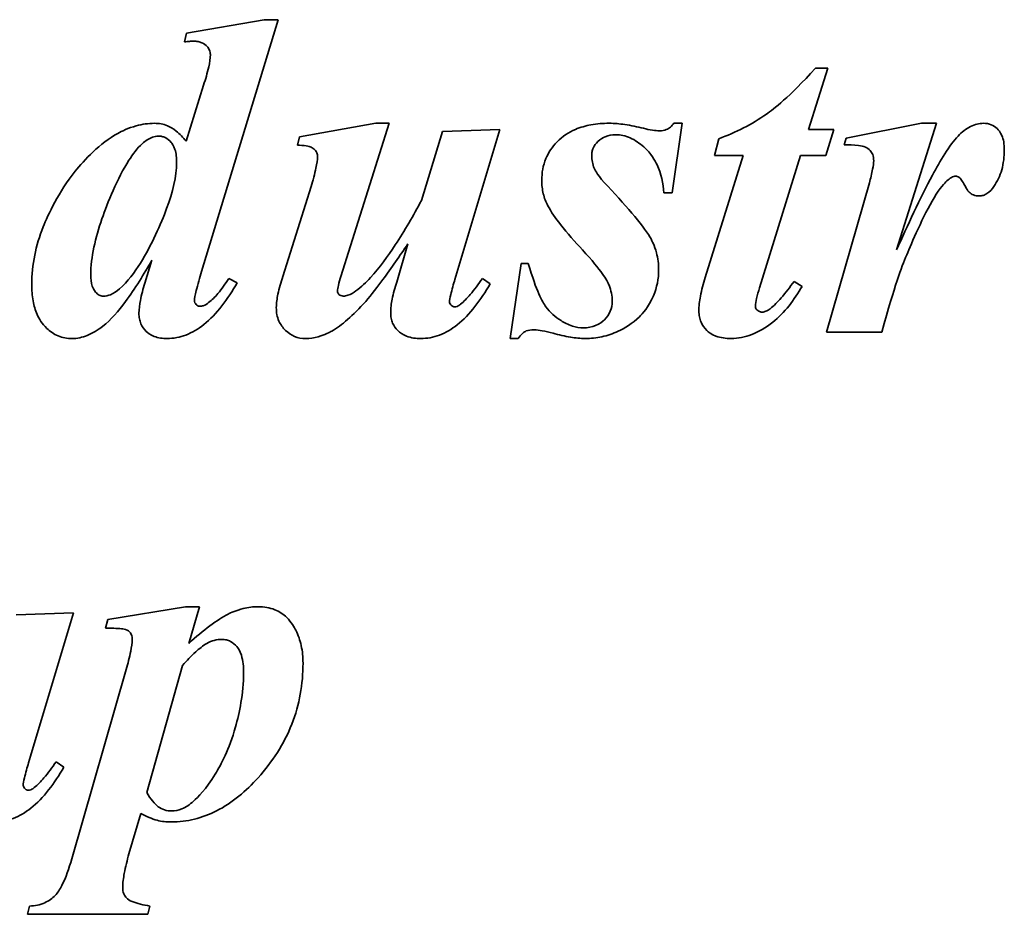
# Model space of a CAD drawing. Header units: millimetres. Extents: x 170 to 670, y 95 to 499.
# Tile 4 of 5: x 442 to 522, y 297 to 370. Entities that reach past the tile are written whole.
import ezdxf

# ---------------------------------------------------------------- set-up
doc = ezdxf.new("R2010")
doc.units = ezdxf.units.MM
doc.header["$LTSCALE"] = 2
doc.layers.add('Krawędzie widoczne(ISO)', color=7, linetype='Continuous', lineweight=35, true_color=0x262659)

msp = doc.modelspace()

# ---------------------------------------------------------------- linework, layer by layer
at = {"layer": 'Krawędzie widoczne(ISO)'}
for p, q in [((461.502, 369.767), (455.17, 368.664)), ((456.396, 349.159), (462.646, 369.767)), ((462.646, 369.767), (461.502, 369.767)), ((455.17, 368.664), (455.007, 367.95)), ((506.028, 360.78), (507.601, 365.805)), ((507.601, 365.805), (506.6, 365.805)), ((456.559, 364.416), (455.129, 359.841)), ((470.632, 361.291), (464.402, 360.188)), ((467.793, 348.771), (471.735, 361.291)), ((471.735, 361.291), (470.632, 361.291)), ((480.783, 360.78), (476.106, 360.617)), ((477.107, 348.526), (480.783, 360.78)), ((494.876, 355.593), (495.693, 361.291)), ((495.693, 361.291), (495.019, 361.291)), ((508.091, 360.78), (506.028, 360.78)), ((507.458, 358.656), (508.091, 360.78)), ((515.281, 361.291), (509.112, 360.066)), ((513.238, 350.936), (516.506, 361.291)), ((516.506, 361.291), (515.281, 361.291)), ((464.402, 360.188), (464.239, 359.494)), ((476.106, 360.617), (474.37, 354.98)), ((498.696, 360.025), (498.348, 358.656)), ((509.112, 360.066), (508.949, 359.534)), ((500.697, 358.656), (497.572, 348.668)), ((498.348, 358.656), (500.697, 358.656)), ((502.025, 347.831), (505.375, 358.656)), ((505.375, 358.656), (507.458, 358.656)), ((465.362, 356.124), (463.034, 348.75)), ((511.012, 356.409), (507.499, 344.195)), ((494.202, 355.593), (494.876, 355.593)), ((473.267, 351.426), (472.348, 348.301)), ((452.331, 350.098), (451.739, 348.219)), ((482.519, 349.833), (481.62, 343.685)), ((483.111, 349.833), (482.519, 349.833)), ((459.296, 348.24), (458.622, 348.587)), ((479.986, 348.158), (479.353, 348.587)), ((505.497, 347.954), (504.844, 348.362)), ((507.499, 344.195), (512.013, 344.195)), ((481.62, 343.685), (482.294, 343.685)), ((455.068, 321.75), (448.737, 320.708)), ((456.212, 321.75), (455.068, 321.75)), ((455.354, 318.748), (456.212, 321.75)), ((445.918, 321.239), (441.241, 321.076)), ((442.241, 308.984), (445.918, 321.239)), ((448.737, 320.708), (448.532, 319.993)), ((450.228, 316.623), (445.775, 301.121)), ((451.902, 306.554), (454.844, 316.95)), ((445.121, 308.617), (444.488, 309.046)), ((450.452, 301.529), (451.412, 304.838)), ((442.323, 297.261), (442.16, 296.587)), ((451.984, 296.587), (452.147, 297.261)), ((442.16, 296.587), (451.984, 296.587))]:
    msp.add_line(p, q, dxfattribs=at)
for points, knots in [([(455.007, 367.95), (455.138, 367.968), (455.273, 367.984), (455.516, 368.005), (455.631, 368.011), (455.742, 368.011)], [-0.07322231, -0.07322231, -0.07322231, -0.07322231, -0.03340816, -0.03340816, 0, 0, 0, 0]), ([(455.742, 368.011), (455.863, 368.011), (455.985, 368.001), (456.212, 367.958), (456.318, 367.927), (456.612, 367.797), (456.742, 367.684), (456.918, 367.498), (456.99, 367.394), (457.088, 367.159), (457.111, 367.036), (457.111, 366.908)], [-0.1583408, -0.1583408, -0.1583408, -0.1583408, -0.1359007, -0.1359007, -0.1154345, -0.1154345, -0.0763185, -0.0763185, -0.0383849, -0.0383849, 0, 0, 0, 0]), ([(457.111, 366.908), (457.111, 366.613), (457.048, 366.247), (456.865, 365.422), (456.709, 364.888), (456.559, 364.416)], [-0.2523725, -0.2523725, -0.2523725, -0.2523725, -0.1484375, -0.1484375, 0, 0, 0, 0]), ([(506.6, 365.805), (504.411, 363.387), (503.175, 362.454), (501.401, 361.205), (500.061, 360.546), (498.696, 360.025)], [-0.6505115, -0.6505115, -0.6505115, -0.6505115, -0.4385322, -0.4385322, 0, 0, 0, 0]), ([(452.536, 361.291), (452.033, 361.291), (451.539, 361.218), (450.4, 360.904), (449.857, 360.637), (448.086, 359.67), (446.784, 358.273), (444.706, 355.685), (443.832, 353.814), (442.833, 351.297), (442.507, 349.726), (442.507, 348.097)], [-1.052555, -1.052555, -1.052555, -1.052555, -1.02447, -1.02447, -0.986549, -0.986549, -0.812655, -0.812655, -0.488724, -0.488724, 0, 0, 0, 0]), ([(455.129, 359.841), (454.883, 360.121), (454.602, 360.413), (454.041, 360.871), (453.819, 360.999), (453.261, 361.23), (452.903, 361.291), (452.536, 361.291)], [-0.2569699, -0.2569699, -0.2569699, -0.2569699, -0.1811342, -0.1811342, -0.1101026, -0.1101026, 0, 0, 0, 0]), ([(489.729, 361.291), (489.231, 361.291), (488.729, 361.255), (487.802, 361.088), (487.374, 360.968), (486.431, 360.566), (485.919, 360.239), (485.065, 359.357), (484.759, 358.908), (484.315, 357.837), (484.214, 357.243), (484.214, 356.634)], [-0.8800309, -0.8800309, -0.8800309, -0.8800309, -0.7060035, -0.7060035, -0.5510547, -0.5510547, -0.3479455, -0.3479455, -0.1825734, -0.1825734, 0, 0, 0, 0]), ([(492.527, 360.883), (492.028, 361.006), (491.509, 361.115), (490.585, 361.25), (490.15, 361.291), (489.729, 361.291)], [-0.2805032, -0.2805032, -0.2805032, -0.2805032, -0.1261336, -0.1261336, 0, 0, 0, 0]), ([(493.855, 360.678), (493.667, 360.678), (493.463, 360.701), (493.03, 360.767), (492.771, 360.823), (492.527, 360.883)], [-0.1312582, -0.1312582, -0.1312582, -0.1312582, -0.0751287, -0.0751287, 0, 0, 0, 0]), ([(495.019, 361.291), (494.936, 361.177), (494.84, 361.073), (494.63, 360.9), (494.519, 360.832), (494.224, 360.71), (494.042, 360.678), (493.855, 360.678)], [-0.1379027, -0.1379027, -0.1379027, -0.1379027, -0.0955707, -0.0955707, -0.0561638, -0.0561638, 0, 0, 0, 0]), ([(520.346, 361.291), (520.165, 361.291), (519.986, 361.269), (519.627, 361.181), (519.452, 361.115), (518.9, 360.839), (518.559, 360.558), (518.263, 360.249)], [-0.239185, -0.239185, -0.239185, -0.239185, -0.1848343, -0.1848343, -0.1285005, -0.1285005, 0, 0, 0, 0]), ([(522.041, 359.126), (522.041, 359.339), (522.026, 359.556), (521.957, 359.949), (521.907, 360.13), (521.717, 360.569), (521.573, 360.741), (521.314, 360.993), (521.157, 361.099), (520.778, 361.256), (520.564, 361.291), (520.346, 361.291)], [-0.242531, -0.242531, -0.242531, -0.242531, -0.2057333, -0.2057333, -0.1737204, -0.1737204, -0.1232101, -0.1232101, -0.0654172, -0.0654172, 0, 0, 0, 0]), ([(451.555, 359.637), (451.794, 359.848), (452.073, 360.045), (452.53, 360.215), (452.694, 360.249), (452.862, 360.249)], [-0.1463117, -0.1463117, -0.1463117, -0.1463117, -0.0504204, -0.0504204, 0, 0, 0, 0]), ([(452.862, 360.249), (452.959, 360.249), (453.055, 360.239), (453.243, 360.195), (453.332, 360.162), (453.606, 360.026), (453.766, 359.888), (453.966, 359.657), (454.105, 359.486), (454.32, 358.821), (454.353, 358.439), (454.353, 358.084)], [-0.6370782, -0.6370782, -0.6370782, -0.6370782, -0.5340431, -0.5340431, -0.4318691, -0.4318691, -0.2088627, -0.2088627, -0.1063097, -0.1063097, 0, 0, 0, 0]), ([(488.299, 358.656), (488.299, 358.763), (488.309, 358.868), (488.35, 359.074), (488.381, 359.172), (488.508, 359.467), (488.634, 359.64), (489.009, 360.009), (489.228, 360.126), (489.671, 360.307), (489.964, 360.351), (490.26, 360.351)], [-0.2190672, -0.2190672, -0.2190672, -0.2190672, -0.2002177, -0.2002177, -0.181881, -0.181881, -0.143458, -0.143458, -0.0888308, -0.0888308, 0, 0, 0, 0]), ([(490.26, 360.351), (490.461, 360.351), (490.66, 360.331), (491.056, 360.247), (491.25, 360.184), (491.851, 359.924), (492.223, 359.661), (493.167, 358.8), (493.479, 358.254), (493.99, 357.178), (494.151, 356.385), (494.202, 355.593)], [-0.480152, -0.480152, -0.480152, -0.480152, -0.4512895, -0.4512895, -0.4219219, -0.4219219, -0.3572301, -0.3572301, -0.238326, -0.238326, 0, 0, 0, 0]), ([(518.263, 360.249), (517.562, 359.523), (516.767, 358.161), (515.158, 355.178), (514.092, 352.867), (513.238, 350.936)], [-1.00802, -1.00802, -1.00802, -1.00802, -0.633589, -0.633589, 0, 0, 0, 0]), ([(447.327, 348.893), (447.327, 350.339), (447.711, 351.937), (448.688, 354.759), (449.515, 356.807), (450.753, 358.746), (451.131, 359.258), (451.555, 359.637)], [-1.321866, -1.321866, -1.321866, -1.321866, -0.693362, -0.693362, -0.170533, -0.170533, 0, 0, 0, 0]), ([(464.239, 359.494), (464.462, 359.494), (464.722, 359.485), (465.127, 359.425), (465.245, 359.388), (465.469, 359.277), (465.569, 359.209), (465.74, 359.033), (465.786, 358.946), (465.855, 358.778), (465.873, 358.667), (465.873, 358.554)], [-0.121581, -0.121581, -0.121581, -0.121581, -0.0956588, -0.0956588, -0.0742607, -0.0742607, -0.0545351, -0.0545351, -0.0338392, -0.0338392, 0, 0, 0, 0]), ([(508.949, 359.534), (509.299, 359.534), (509.751, 359.526), (510.36, 359.457), (510.522, 359.416), (510.83, 359.271), (510.962, 359.18), (511.168, 358.964), (511.231, 358.863), (511.338, 358.58), (511.359, 358.401), (511.359, 358.227)], [-0.2546354, -0.2546354, -0.2546354, -0.2546354, -0.1858365, -0.1858365, -0.1358192, -0.1358192, -0.090491, -0.090491, -0.0520702, -0.0520702, 0, 0, 0, 0]), ([(465.873, 358.554), (465.873, 358.313), (465.818, 357.975), (465.644, 357.148), (465.496, 356.595), (465.362, 356.124)], [-0.2519693, -0.2519693, -0.2519693, -0.2519693, -0.1469449, -0.1469449, 0, 0, 0, 0]), ([(489.607, 356.144), (488.792, 356.999), (488.591, 357.404), (488.365, 357.945), (488.299, 358.294), (488.299, 358.656)], [-0.1760782, -0.1760782, -0.1760782, -0.1760782, -0.1085577, -0.1085577, 0, 0, 0, 0]), ([(521.183, 356.124), (521.475, 356.541), (521.687, 356.997), (521.979, 358.019), (522.041, 358.573), (522.041, 359.126)], [-0.3187621, -0.3187621, -0.3187621, -0.3187621, -0.1660198, -0.1660198, 0, 0, 0, 0]), ([(454.353, 358.084), (454.353, 356.966), (454.027, 355.663), (453.076, 353.079), (452.296, 351.31), (450.914, 349.11), (450.338, 348.335), (449.676, 347.749)], [-1.343423, -1.343423, -1.343423, -1.343423, -0.781965, -0.781965, -0.26525, -0.26525, 0, 0, 0, 0]), ([(511.359, 358.227), (511.359, 358.055), (511.321, 357.803), (511.203, 357.186), (511.102, 356.765), (511.012, 356.409)], [-0.1871383, -0.1871383, -0.1871383, -0.1871383, -0.1099629, -0.1099629, 0, 0, 0, 0]), ([(512.013, 344.195), (513.132, 348.188), (513.58, 349.389), (514.426, 351.415), (515.438, 353.778), (516.793, 356.021), (517.154, 356.388), (517.464, 356.688), (517.589, 356.791), (517.711, 356.859)], [-0.4014045, -0.4014045, -0.4014045, -0.4014045, -0.2373109, -0.2373109, -0.1139922, -0.1139922, -0.0419822, -0.0419822, 0, 0, 0, 0]), ([(517.711, 356.859), (517.773, 356.89), (517.839, 356.917), (517.962, 356.951), (518.02, 356.961), (518.079, 356.961)], [-0.03833503, -0.03833503, -0.03833503, -0.03833503, -0.01757852, -0.01757852, 0, 0, 0, 0]), ([(518.079, 356.961), (518.119, 356.961), (518.159, 356.955), (518.239, 356.933), (518.278, 356.915), (518.344, 356.877), (518.381, 356.852), (518.512, 356.734), (518.677, 356.468), (518.935, 355.977), (519.021, 355.811), (519.274, 355.563), (519.388, 355.486), (519.664, 355.373), (519.819, 355.347), (519.978, 355.347)], [-0.7139207, -0.7139207, -0.7139207, -0.7139207, -0.6210553, -0.6210553, -0.5236336, -0.5236336, -0.4462124, -0.4462124, -0.154009, -0.154009, -0.0894721, -0.0894721, -0.0476659, -0.0476659, 0, 0, 0, 0]), ([(484.214, 356.634), (484.214, 356.263), (484.252, 355.893), (484.418, 355.189), (484.539, 354.861), (484.705, 354.551)], [-0.2170359, -0.2170359, -0.2170359, -0.2170359, -0.1055651, -0.1055651, 0, 0, 0, 0]), ([(493.773, 349.302), (493.773, 349.778), (493.715, 350.247), (493.436, 351.295), (493.22, 351.701), (492.675, 352.738), (491.258, 354.378), (489.607, 356.144)], [-0.9160631, -0.9160631, -0.9160631, -0.9160631, -0.8322724, -0.8322724, -0.725355, -0.725355, 0, 0, 0, 0]), ([(519.978, 355.347), (520.09, 355.347), (520.199, 355.363), (520.417, 355.429), (520.52, 355.479), (520.844, 355.688), (521.031, 355.901), (521.183, 356.124)], [-0.1488091, -0.1488091, -0.1488091, -0.1488091, -0.1153424, -0.1153424, -0.0808647, -0.0808647, 0, 0, 0, 0]), ([(474.37, 354.98), (473.72, 353.753), (473.001, 352.498), (471.63, 350.422), (470.942, 349.484), (470.203, 348.668)], [-0.7476113, -0.7476113, -0.7476113, -0.7476113, -0.3302637, -0.3302637, 0, 0, 0, 0]), ([(484.705, 354.551), (484.963, 354.058), (485.353, 353.51), (486.297, 352.308), (486.943, 351.581), (487.544, 350.936)], [-0.4571732, -0.4571732, -0.4571732, -0.4571732, -0.2644467, -0.2644467, 0, 0, 0, 0]), ([(469.815, 346.728), (470.27, 347.243), (470.82, 347.973), (471.894, 349.433), (472.628, 350.489), (473.267, 351.426)], [-0.541332, -0.541332, -0.541332, -0.541332, -0.3402271, -0.3402271, 0, 0, 0, 0]), ([(487.544, 350.936), (489.148, 349.186), (489.529, 348.498), (489.884, 347.619), (489.974, 347.182), (489.974, 346.728)], [-0.284397, -0.284397, -0.284397, -0.284397, -0.1361469, -0.1361469, 0, 0, 0, 0]), ([(448.308, 344.686), (448.961, 345.199), (449.602, 345.946), (450.946, 347.755), (451.692, 348.973), (452.331, 350.098)], [-0.6738362, -0.6738362, -0.6738362, -0.6738362, -0.3882702, -0.3882702, 0, 0, 0, 0]), ([(487.625, 344.563), (487.32, 344.563), (487.02, 344.617), (486.367, 344.825), (486.041, 344.994), (485.302, 345.446), (484.89, 345.825), (484.25, 346.709), (483.789, 347.504), (483.111, 349.833)], [-2.273227, -2.273227, -2.273227, -2.273227, -1.941019, -1.941019, -1.528015, -1.528015, -0.72756, -0.72756, 0, 0, 0, 0]), ([(448.348, 347.157), (448.292, 347.157), (448.237, 347.164), (448.128, 347.191), (448.075, 347.212), (447.911, 347.298), (447.812, 347.385), (447.576, 347.655), (447.498, 347.827), (447.355, 348.261), (447.327, 348.591), (447.327, 348.893)], [-0.1850457, -0.1850457, -0.1850457, -0.1850457, -0.1738505, -0.1738505, -0.1624501, -0.1624501, -0.1367466, -0.1367466, -0.0905429, -0.0905429, 0, 0, 0, 0]), ([(455.803, 346.81), (455.803, 346.953), (455.858, 347.231), (456.074, 348.085), (456.252, 348.688), (456.396, 349.159)], [-0.2606182, -0.2606182, -0.2606182, -0.2606182, -0.1476257, -0.1476257, 0, 0, 0, 0]), ([(463.034, 348.75), (462.881, 348.29), (462.735, 347.795), (462.562, 346.968), (462.503, 346.578), (462.503, 346.218)], [-0.2542724, -0.2542724, -0.2542724, -0.2542724, -0.1082446, -0.1082446, 0, 0, 0, 0]), ([(467.507, 347.566), (467.507, 347.689), (467.537, 347.858), (467.635, 348.269), (467.717, 348.539), (467.793, 348.771)], [-0.1259563, -0.1259563, -0.1259563, -0.1259563, -0.0730778, -0.0730778, 0, 0, 0, 0]), ([(487.768, 343.685), (488.229, 343.685), (488.683, 343.734), (489.588, 343.935), (490.027, 344.086), (490.972, 344.522), (491.624, 344.894), (492.426, 345.687), (492.958, 346.252), (493.633, 347.865), (493.773, 348.569), (493.773, 349.302)], [-2.60839, -2.60839, -2.60839, -2.60839, -1.969327, -1.969327, -1.32176, -1.32176, -0.524409, -0.524409, -0.219729, -0.219729, 0, 0, 0, 0]), ([(442.507, 348.097), (442.507, 347.652), (442.537, 347.198), (442.68, 346.383), (442.783, 346.009), (443.1, 345.279), (443.337, 344.892), (444, 344.258), (444.306, 344.049), (445.016, 343.753), (445.4, 343.685), (445.795, 343.685)], [-0.720918, -0.720918, -0.720918, -0.720918, -0.5450939, -0.5450939, -0.3939183, -0.3939183, -0.2308961, -0.2308961, -0.1185986, -0.1185986, 0, 0, 0, 0]), ([(451.739, 348.219), (451.606, 347.762), (451.476, 347.263), (451.324, 346.465), (451.269, 346.085), (451.269, 345.748)], [-0.2451331, -0.2451331, -0.2451331, -0.2451331, -0.1011958, -0.1011958, 0, 0, 0, 0]), ([(453.577, 343.685), (454.104, 343.685), (454.614, 343.782), (455.638, 344.172), (456.125, 344.47), (457.635, 345.672), (458.539, 346.91), (459.296, 348.24)], [-0.8282369, -0.8282369, -0.8282369, -0.8282369, -0.6506508, -0.6506508, -0.4591795, -0.4591795, 0, 0, 0, 0]), ([(458.622, 348.587), (458.353, 348.18), (458.044, 347.746), (457.491, 347.09), (457.229, 346.818), (456.968, 346.626)], [-0.226698, -0.226698, -0.226698, -0.226698, -0.0974187, -0.0974187, 0, 0, 0, 0]), ([(470.203, 348.668), (469.857, 348.292), (469.438, 347.879), (468.821, 347.441), (468.594, 347.306), (468.239, 347.185), (468.108, 347.157), (467.977, 347.157)], [-0.2672044, -0.2672044, -0.2672044, -0.2672044, -0.112487, -0.112487, -0.0394395, -0.0394395, 0, 0, 0, 0]), ([(472.348, 348.301), (472.203, 347.85), (472.071, 347.372), (471.909, 346.546), (471.857, 346.157), (471.857, 345.789)], [-0.2529384, -0.2529384, -0.2529384, -0.2529384, -0.1105834, -0.1105834, 0, 0, 0, 0]), ([(474.329, 343.685), (474.849, 343.685), (475.352, 343.78), (476.364, 344.163), (476.845, 344.455), (478.339, 345.636), (479.234, 346.851), (479.986, 348.158)], [-0.8164833, -0.8164833, -0.8164833, -0.8164833, -0.6412934, -0.6412934, -0.4524397, -0.4524397, 0, 0, 0, 0]), ([(476.657, 346.728), (476.657, 346.807), (476.699, 347.006), (476.864, 347.666), (477.002, 348.159), (477.107, 348.526)], [-0.2003956, -0.2003956, -0.2003956, -0.2003956, -0.1142257, -0.1142257, 0, 0, 0, 0]), ([(479.353, 348.587), (479.05, 348.155), (478.701, 347.682), (478.111, 346.99), (477.836, 346.7), (477.576, 346.503)], [-0.2341215, -0.2341215, -0.2341215, -0.2341215, -0.0978272, -0.0978272, 0, 0, 0, 0]), ([(497.572, 348.668), (497.422, 348.176), (497.284, 347.654), (497.116, 346.754), (497.062, 346.332), (497.062, 345.932)], [-0.2749031, -0.2749031, -0.2749031, -0.2749031, -0.1199944, -0.1199944, 0, 0, 0, 0]), ([(499.696, 343.685), (500.278, 343.685), (500.841, 343.806), (501.929, 344.228), (502.539, 344.564), (504.086, 345.793), (504.874, 346.868), (505.497, 347.954)], [-0.8060586, -0.8060586, -0.8060586, -0.8060586, -0.5916034, -0.5916034, -0.3756404, -0.3756404, 0, 0, 0, 0]), ([(504.844, 348.362), (504.521, 347.904), (504.16, 347.426), (503.522, 346.695), (503.207, 346.368), (502.883, 346.115)], [-0.2921562, -0.2921562, -0.2921562, -0.2921562, -0.1232835, -0.1232835, 0, 0, 0, 0]), ([(449.676, 347.749), (449.46, 347.553), (449.214, 347.381), (448.751, 347.198), (448.553, 347.157), (448.348, 347.157)], [-0.1492149, -0.1492149, -0.1492149, -0.1492149, -0.0614809, -0.0614809, 0, 0, 0, 0]), ([(467.629, 347.3), (467.608, 347.318), (467.589, 347.338), (467.556, 347.381), (467.543, 347.404), (467.515, 347.472), (467.507, 347.518), (467.507, 347.566)], [-0.03047154, -0.03047154, -0.03047154, -0.03047154, -0.02213431, -0.02213431, -0.0141371, -0.0141371, 0, 0, 0, 0]), ([(467.977, 347.157), (467.912, 347.157), (467.848, 347.168), (467.728, 347.217), (467.675, 347.254), (467.629, 347.3)], [-0.0390198, -0.0390198, -0.0390198, -0.0390198, -0.01946351, -0.01946351, 0, 0, 0, 0]), ([(501.698, 346.299), (501.698, 346.508), (501.736, 346.744), (501.842, 347.239), (501.933, 347.548), (502.025, 347.831)], [-0.1514748, -0.1514748, -0.1514748, -0.1514748, -0.0891758, -0.0891758, 0, 0, 0, 0]), ([(456.253, 346.32), (456.226, 346.32), (456.2, 346.322), (456.148, 346.334), (456.122, 346.343), (456.03, 346.385), (455.976, 346.432), (455.897, 346.514), (455.863, 346.563), (455.815, 346.68), (455.803, 346.744), (455.803, 346.81)], [-0.06530872, -0.06530872, -0.06530872, -0.06530872, -0.05963522, -0.05963522, -0.0538739, -0.0538739, -0.03793861, -0.03793861, -0.01970518, -0.01970518, 0, 0, 0, 0]), ([(456.968, 346.626), (456.838, 346.524), (456.69, 346.429), (456.444, 346.34), (456.349, 346.32), (456.253, 346.32)], [-0.07859527, -0.07859527, -0.07859527, -0.07859527, -0.02896511, -0.02896511, 0, 0, 0, 0]), ([(464.893, 343.685), (465.248, 343.685), (465.598, 343.74), (466.47, 343.99), (466.884, 344.214), (467.827, 344.728), (468.773, 345.583), (469.815, 346.728)], [-0.6124846, -0.6124846, -0.6124846, -0.6124846, -0.5544834, -0.5544834, -0.4643112, -0.4643112, 0, 0, 0, 0]), ([(477.086, 346.279), (477.057, 346.279), (477.029, 346.282), (476.972, 346.297), (476.945, 346.308), (476.881, 346.344), (476.831, 346.381), (476.734, 346.5), (476.701, 346.551), (476.666, 346.646), (476.657, 346.686), (476.657, 346.728)], [-0.09597946, -0.09597946, -0.09597946, -0.09597946, -0.07737046, -0.07737046, -0.0584879, -0.0584879, -0.03027147, -0.03027147, -0.01256202, -0.01256202, 0, 0, 0, 0]), ([(477.576, 346.503), (477.494, 346.428), (477.399, 346.36), (477.227, 346.293), (477.158, 346.279), (477.086, 346.279)], [-0.05523526, -0.05523526, -0.05523526, -0.05523526, -0.02155277, -0.02155277, 0, 0, 0, 0]), ([(489.974, 346.728), (489.974, 346.446), (489.925, 346.172), (489.705, 345.65), (489.541, 345.422), (489.183, 345.071), (488.952, 344.882), (488.303, 344.616), (487.967, 344.563), (487.625, 344.563)], [-0.4916038, -0.4916038, -0.4916038, -0.4916038, -0.3513485, -0.3513485, -0.2101778, -0.2101778, -0.1024562, -0.1024562, 0, 0, 0, 0]), ([(502.229, 345.85), (502.183, 345.85), (502.138, 345.855), (502.049, 345.876), (502.007, 345.892), (501.906, 345.945), (501.849, 345.988), (501.773, 346.069), (501.745, 346.109), (501.707, 346.201), (501.698, 346.249), (501.698, 346.299)], [-0.07211935, -0.07211935, -0.07211935, -0.07211935, -0.06005525, -0.06005525, -0.04816062, -0.04816062, -0.02985783, -0.02985783, -0.01495851, -0.01495851, 0, 0, 0, 0]), ([(451.269, 345.748), (451.269, 345.597), (451.282, 345.447), (451.337, 345.16), (451.378, 345.025), (451.536, 344.656), (451.684, 344.449), (451.974, 344.168), (452.176, 343.993), (452.849, 343.731), (453.217, 343.685), (453.577, 343.685)], [-0.6273498, -0.6273498, -0.6273498, -0.6273498, -0.515199, -0.515199, -0.4094321, -0.4094321, -0.2163662, -0.2163662, -0.1081036, -0.1081036, 0, 0, 0, 0]), ([(462.503, 346.218), (462.503, 346.023), (462.519, 345.829), (462.592, 345.458), (462.645, 345.284), (462.848, 344.82), (463.033, 344.565), (463.481, 344.136), (463.722, 343.971), (464.281, 343.739), (464.582, 343.685), (464.893, 343.685)], [-0.3927244, -0.3927244, -0.3927244, -0.3927244, -0.3341551, -0.3341551, -0.2791767, -0.2791767, -0.1816354, -0.1816354, -0.0931489, -0.0931489, 0, 0, 0, 0]), ([(471.857, 345.789), (471.857, 345.64), (471.87, 345.492), (471.924, 345.209), (471.964, 345.076), (472.119, 344.716), (472.262, 344.514), (472.606, 344.181), (472.832, 344.01), (473.53, 343.737), (473.933, 343.685), (474.329, 343.685)], [-0.4755623, -0.4755623, -0.4755623, -0.4755623, -0.4065488, -0.4065488, -0.3416102, -0.3416102, -0.2244171, -0.2244171, -0.1188782, -0.1188782, 0, 0, 0, 0]), ([(497.062, 345.932), (497.062, 345.771), (497.075, 345.61), (497.136, 345.303), (497.18, 345.158), (497.353, 344.762), (497.514, 344.539), (497.849, 344.219), (498.077, 344.03), (498.843, 343.737), (499.276, 343.685), (499.696, 343.685)], [-0.633118, -0.633118, -0.633118, -0.633118, -0.5279407, -0.5279407, -0.428455, -0.428455, -0.2458664, -0.2458664, -0.1261178, -0.1261178, 0, 0, 0, 0]), ([(502.883, 346.115), (502.78, 346.032), (502.666, 345.959), (502.442, 345.872), (502.337, 345.85), (502.229, 345.85)], [-0.07219859, -0.07219859, -0.07219859, -0.07219859, -0.03242126, -0.03242126, 0, 0, 0, 0]), ([(445.795, 343.685), (446.224, 343.685), (446.638, 343.777), (447.493, 344.117), (447.92, 344.384), (448.308, 344.686)], [-0.2758447, -0.2758447, -0.2758447, -0.2758447, -0.1474342, -0.1474342, 0, 0, 0, 0]), ([(482.294, 343.685), (482.391, 343.827), (482.507, 343.977), (482.756, 344.213), (482.855, 344.267), (483.134, 344.375), (483.357, 344.4), (483.581, 344.4)], [-0.134862, -0.134862, -0.134862, -0.134862, -0.1008874, -0.1008874, -0.0672575, -0.0672575, 0, 0, 0, 0]), ([(483.581, 344.4), (483.791, 344.4), (484.03, 344.366), (484.53, 344.274), (484.845, 344.194), (485.134, 344.114)], [-0.1523025, -0.1523025, -0.1523025, -0.1523025, -0.08985, -0.08985, 0, 0, 0, 0]), ([(485.134, 344.114), (485.604, 343.985), (486.097, 343.87), (486.966, 343.729), (487.375, 343.685), (487.768, 343.685)], [-0.2645286, -0.2645286, -0.2645286, -0.2645286, -0.1179389, -0.1179389, 0, 0, 0, 0]), ([(461.032, 321.75), (460.616, 321.75), (460.206, 321.697), (459.223, 321.453), (458.78, 321.245), (457.659, 320.694), (456.546, 319.827), (455.354, 318.748)], [-0.6816799, -0.6816799, -0.6816799, -0.6816799, -0.5997026, -0.5997026, -0.4823717, -0.4823717, 0, 0, 0, 0]), ([(464.688, 317.134), (464.688, 317.616), (464.644, 318.099), (464.445, 319.005), (464.3, 319.424), (463.974, 320.061), (463.737, 320.487), (463.078, 321.14), (462.758, 321.354), (461.961, 321.679), (461.499, 321.75), (461.032, 321.75)], [-0.9666872, -0.9666872, -0.9666872, -0.9666872, -0.681314, -0.681314, -0.4181275, -0.4181275, -0.2579932, -0.2579932, -0.1401023, -0.1401023, 0, 0, 0, 0]), ([(448.532, 319.993), (448.97, 319.993), (449.493, 319.985), (449.972, 319.93), (450.138, 319.904), (450.373, 319.79), (450.445, 319.742), (450.528, 319.657), (450.597, 319.583), (450.698, 319.333), (450.718, 319.204), (450.718, 319.074)], [-1.003616, -1.003616, -1.003616, -1.003616, -0.414495, -0.414495, -0.190714, -0.190714, -0.081017, -0.081017, -0.038914, -0.038914, 0, 0, 0, 0]), ([(450.718, 319.074), (450.718, 318.793), (450.661, 318.433), (450.499, 317.625), (450.36, 317.091), (450.228, 316.623)], [-0.2461166, -0.2461166, -0.2461166, -0.2461166, -0.145923, -0.145923, 0, 0, 0, 0]), ([(456.825, 318.748), (457.017, 318.854), (457.22, 318.937), (457.642, 319.047), (457.854, 319.074), (458.071, 319.074)], [-0.1308532, -0.1308532, -0.1308532, -0.1308532, -0.0648768, -0.0648768, 0, 0, 0, 0]), ([(458.071, 319.074), (458.19, 319.074), (458.308, 319.062), (458.538, 319.007), (458.646, 318.967), (458.954, 318.808), (459.127, 318.658), (459.379, 318.358), (459.531, 318.15), (459.787, 317.33), (459.827, 316.819), (459.827, 316.358)], [-0.5951207, -0.5951207, -0.5951207, -0.5951207, -0.5083268, -0.5083268, -0.4235305, -0.4235305, -0.2568293, -0.2568293, -0.1384419, -0.1384419, 0, 0, 0, 0]), ([(454.844, 316.95), (455.173, 317.327), (455.539, 317.716), (456.186, 318.303), (456.503, 318.559), (456.825, 318.748)], [-0.2628246, -0.2628246, -0.2628246, -0.2628246, -0.1118325, -0.1118325, 0, 0, 0, 0]), ([(461.012, 307.759), (462.183, 309.06), (463.13, 310.515), (464.397, 313.746), (464.688, 315.414), (464.688, 317.134)], [-1.041142, -1.041142, -1.041142, -1.041142, -0.515857, -0.515857, 0, 0, 0, 0]), ([(459.827, 316.358), (459.827, 314.623), (459.482, 313.039), (458.638, 310.045), (458, 308.865), (456.748, 306.792), (456.089, 306.168), (455.421, 305.56), (455.126, 305.347), (454.506, 305.099), (454.23, 305.042), (453.945, 305.042)], [-0.4751639, -0.4751639, -0.4751639, -0.4751639, -0.4230614, -0.4230614, -0.3370139, -0.3370139, -0.200376, -0.200376, -0.0856612, -0.0856612, 0, 0, 0, 0]), ([(439.464, 304.144), (439.984, 304.144), (440.487, 304.239), (441.498, 304.622), (441.98, 304.914), (443.474, 306.095), (444.369, 307.31), (445.121, 308.617)], [-0.8164833, -0.8164833, -0.8164833, -0.8164833, -0.6412934, -0.6412934, -0.4524397, -0.4524397, 0, 0, 0, 0]), ([(441.792, 307.187), (441.792, 307.266), (441.833, 307.465), (441.998, 308.125), (442.137, 308.618), (442.241, 308.984)], [-0.2003956, -0.2003956, -0.2003956, -0.2003956, -0.1142257, -0.1142257, 0, 0, 0, 0]), ([(444.488, 309.046), (444.185, 308.614), (443.836, 308.141), (443.246, 307.449), (442.971, 307.159), (442.711, 306.962)], [-0.2341215, -0.2341215, -0.2341215, -0.2341215, -0.0978272, -0.0978272, 0, 0, 0, 0]), ([(453.924, 304.144), (454.561, 304.144), (455.189, 304.218), (456.437, 304.524), (457.039, 304.753), (458.912, 305.709), (460.04, 306.677), (461.012, 307.759)], [-0.8212545, -0.8212545, -0.8212545, -0.8212545, -0.6303806, -0.6303806, -0.4361728, -0.4361728, 0, 0, 0, 0]), ([(442.221, 306.738), (442.192, 306.738), (442.164, 306.741), (442.107, 306.756), (442.08, 306.767), (442.016, 306.803), (441.965, 306.84), (441.869, 306.959), (441.836, 307.01), (441.801, 307.105), (441.792, 307.145), (441.792, 307.187)], [-0.09597946, -0.09597946, -0.09597946, -0.09597946, -0.07737046, -0.07737046, -0.0584879, -0.0584879, -0.03027147, -0.03027147, -0.01256202, -0.01256202, 0, 0, 0, 0]), ([(442.711, 306.962), (442.629, 306.887), (442.534, 306.819), (442.362, 306.752), (442.293, 306.738), (442.221, 306.738)], [-0.05523526, -0.05523526, -0.05523526, -0.05523526, -0.02155277, -0.02155277, 0, 0, 0, 0]), ([(453.945, 305.042), (453.748, 305.042), (453.553, 305.068), (453.161, 305.189), (452.987, 305.284), (452.548, 305.614), (452.229, 306.021), (451.902, 306.554)], [-0.3549667, -0.3549667, -0.3549667, -0.3549667, -0.274702, -0.274702, -0.1875634, -0.1875634, 0, 0, 0, 0]), ([(451.412, 304.838), (451.847, 304.621), (452.361, 304.384), (453.12, 304.174), (453.541, 304.144), (453.924, 304.144)], [-0.235703, -0.235703, -0.235703, -0.235703, -0.1149248, -0.1149248, 0, 0, 0, 0]), ([(449.942, 298.772), (449.942, 299.144), (450.002, 299.568), (450.166, 300.456), (450.308, 301.017), (450.452, 301.529)], [-0.2703889, -0.2703889, -0.2703889, -0.2703889, -0.1597561, -0.1597561, 0, 0, 0, 0]), ([(445.775, 301.121), (445.556, 300.345), (445.287, 299.557), (444.817, 298.653), (444.633, 298.354), (444.189, 297.886), (443.89, 297.681), (443.178, 297.359), (442.756, 297.276), (442.323, 297.261)], [-0.5623353, -0.5623353, -0.5623353, -0.5623353, -0.3364216, -0.3364216, -0.2343719, -0.2343719, -0.1298642, -0.1298642, 0, 0, 0, 0]), ([(452.147, 297.261), (451.649, 297.347), (451.107, 297.466), (450.48, 297.727), (450.358, 297.818), (450.165, 298.012), (450.087, 298.13), (449.967, 298.425), (449.942, 298.598), (449.942, 298.772)], [-0.197826, -0.197826, -0.197826, -0.197826, -0.1343291, -0.1343291, -0.0954745, -0.0954745, -0.0522725, -0.0522725, 0, 0, 0, 0])]:
    msp.add_open_spline(points, degree=3, knots=knots, dxfattribs=at)

doc.saveas('drawing.dxf')
